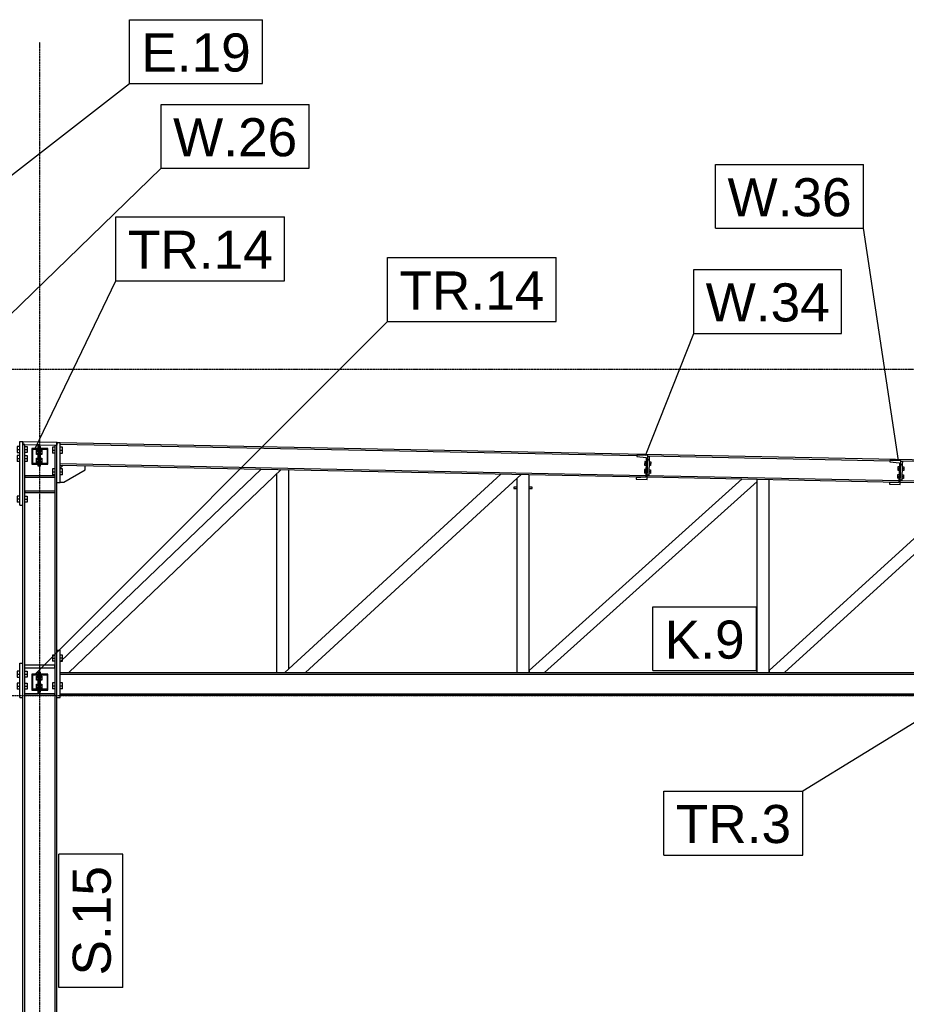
# Model space of a CAD drawing. Header units: millimetres. Extents: x 0 to 42000, y 0 to 29700.
# Tile 10 of 29: x 19507 to 23955, y 9368 to 14304. Entities that reach past the tile are written whole.
import ezdxf

# ---------------------------------------------------------------- set-up
doc = ezdxf.new("R2010")
doc.units = ezdxf.units.MM
doc.linetypes.add('DXK_LINE_DOT3', pattern=[5.9187, 2.979, -0.9799, 0.9799, -0.9799])
for name, color, linetype in [('TS_INNE_OBIEKTY', 7, 'Continuous'), ('TS_LINIE_WIDOCZNE', 7, 'Continuous'), ('TS_OPISY', 7, 'Continuous'), ('TS_OPISY_LINIE', 7, 'Continuous'), ('TS_OPISY_RAMKA', 7, 'Continuous'), ('TS_WYPELNIENIE', 7, 'Continuous')]:
    doc.layers.add(name, color=color, linetype=linetype)
doc.styles.add('Arial', font='ARIAL.TTF', dxfattribs={"height": 0.2})

# ---------------------------------------------------------------- blocks, each defined once
blk = doc.blocks.new('Part-293068075-1341 - 1320')
at = {"layer": 'TS_LINIE_WIDOCZNE', "color": 1, "linetype": 'Continuous'}
for p, q in [((19523.2, 7561.5), (19523.2, 12173.9)), ((19532.7, 12173.7), (19523.2, 12173.9)), ((19532.7, 7561.5), (19532.7, 12173.7)), ((19684.7, 7561.5), (19684.7, 12170.7)), ((19684.7, 12170.7), (19694.2, 12170.5)), ((19694.2, 7561.5), (19694.2, 12170.5))]:
    blk.add_line(p, q, dxfattribs=at)
blk = doc.blocks.new('Part-293068075-1722 - 1320')
at = {"layer": 'TS_LINIE_WIDOCZNE', "color": 1, "linetype": 'Continuous'}
for p, q in [((19507.2, 10906.5), (19507.2, 11078.5)), ((19507.2, 11078.5), (19523.2, 11078.5)), ((19523.2, 10906.5), (19523.2, 11078.5)), ((19507.2, 10906.5), (19523.2, 10906.5))]:
    blk.add_line(p, q, dxfattribs=at)
blk = doc.blocks.new('Part-293068075-1569 - 1320')
at = {"layer": 'TS_LINIE_WIDOCZNE', "color": 1, "linetype": 'Continuous'}
for p, q in [((22002.4, 11960.7), (21986.9, 11960.7)), ((21986.9, 11960.7), (21986.9, 11952.7)), ((21986.9, 11952.7), (22002.4, 11952.7)), ((22077.9, 11960.7), (22062.4, 11960.7)), ((22062.4, 11952.7), (22077.9, 11952.7)), ((22077.9, 11952.7), (22077.9, 11960.7))]:
    blk.add_line(p, q, dxfattribs=at)
blk = doc.blocks.new('Part-293068075-1475 - 1320')
at = {"layer": 'TS_LINIE_WIDOCZNE', "color": 1, "linetype": 'Continuous'}
for p, q in [((19710.2, 11030.5), (26176.9, 11030.5)), ((19710.2, 11022.5), (24397.2, 11022.5)), ((24403.2, 11022.5), (26180.5, 11022.5)), ((26176.9, 11030.5), (26227.9, 10916.5)), ((19710.2, 10924.5), (24397.2, 10924.5)), ((26227.9, 10916.5), (19710.2, 10916.5)), ((24403.2, 10924.5), (26224.4, 10924.5))]:
    blk.add_line(p, q, dxfattribs=at)
blk = doc.blocks.new('Part-293068075-1476 - 1320')
at = {"layer": 'TS_LINIE_WIDOCZNE', "color": 1, "linetype": 'Continuous'}
for p, q in [((19710.2, 12184.3), (27051.2, 12037.2)), ((19710.2, 12176.3), (22602.9, 12118.3)), ((22657.9, 12117.2), (23872.5, 12092.9)), ((19710.2, 12078.2), (22649, 12019.4)), ((19710.2, 12070.2), (22648.8, 12011.4)), ((23927.5, 12091.8), (24397.2, 12082.4)), ((22655.8, 12011.2), (23918.4, 11986)), ((22656, 12019.2), (23918.6, 11994)), ((23925.4, 11985.8), (27051.2, 11923.2)), ((23925.6, 11993.8), (24397.2, 11984.4))]:
    blk.add_line(p, q, dxfattribs=at)
blk = doc.blocks.new('Part-293068075-1491 - 1320')
at = {"layer": 'TS_WYPELNIENIE', "linetype": 'Continuous'}
h = blk.add_hatch(dxfattribs=at)
h.set_pattern_fill('', color=256, scale=70, style=0, pattern_type=0)
h.set_pattern_definition([(45, (19568.72, 11023.02), (-157.15, 157.15), [])])
h.paths.add_polyline_path([(19648.7, 11023), (19568.7, 11023), (19568.7, 10943), (19648.7, 10943)])
h.paths.add_polyline_path([(19572.7, 10947), (19572.7, 11019), (19644.7, 11019), (19644.7, 10947)])
at = {"layer": 'TS_INNE_OBIEKTY', "color": 1, "linetype": 'Continuous'}
for p, q in [((19648.7, 11023), (19568.7, 11023)), ((19568.7, 11023), (19568.7, 10943)), ((19572.7, 11019), (19644.7, 11019)), ((19572.7, 10947), (19572.7, 11019)), ((19644.7, 11019), (19644.7, 10947)), ((19648.7, 10943), (19648.7, 11023)), ((19568.7, 10943), (19648.7, 10943)), ((19644.7, 10947), (19572.7, 10947))]:
    blk.add_line(p, q, dxfattribs=at)
blk = doc.blocks.new('Part-293068075-1492 - 1320')
at = {"layer": 'TS_WYPELNIENIE', "linetype": 'Continuous'}
h = blk.add_hatch(dxfattribs=at)
h.set_pattern_fill('', color=256, scale=70, style=0, pattern_type=0)
h.set_pattern_definition([(45, (19568.7, 12154.83), (-157.15, 157.15), [])])
h.paths.add_polyline_path([(19648.7, 12154.8), (19568.7, 12154.8), (19568.7, 12074.8), (19648.7, 12074.8)])
h.paths.add_polyline_path([(19572.7, 12078.8), (19572.7, 12150.8), (19644.7, 12150.8), (19644.7, 12078.8)])
at = {"layer": 'TS_INNE_OBIEKTY', "color": 1, "linetype": 'Continuous'}
for p, q in [((19648.7, 12154.8), (19568.7, 12154.8)), ((19568.7, 12154.8), (19568.7, 12074.8)), ((19572.7, 12150.8), (19644.7, 12150.8)), ((19572.7, 12078.8), (19572.7, 12150.8)), ((19644.7, 12150.8), (19644.7, 12078.8)), ((19648.7, 12074.8), (19648.7, 12154.8)), ((19568.7, 12074.8), (19648.7, 12074.8)), ((19644.7, 12078.8), (19572.7, 12078.8))]:
    blk.add_line(p, q, dxfattribs=at)
blk = doc.blocks.new('Part-293068075-1705 - 1320')
at = {"layer": 'TS_LINIE_WIDOCZNE', "color": 1, "linetype": 'Continuous'}
for p, q in [((19710.2, 12055.2), (19725.2, 12069.9)), ((19728.8, 11984.9), (19835.1, 12047.7)), ((19835.1, 12047.7), (19835.5, 12067.7)), ((19710.2, 11985.2), (19728.8, 11984.9))]:
    blk.add_line(p, q, dxfattribs=at)
blk = doc.blocks.new('Part-293068075-1673 - 1320')
at = {"layer": 'TS_LINIE_WIDOCZNE', "color": 1, "linetype": 'Continuous'}
for p, q in [((19599.7, 11033), (19605.7, 11033)), ((19599.7, 11023), (19599.7, 11033)), ((19599.7, 10947), (19599.7, 11019)), ((19599.7, 10926.5), (19599.7, 10943)), ((19605.7, 10926.5), (19599.7, 10926.5)), ((19605.7, 10926.5), (19605.7, 10933))]:
    blk.add_line(p, q, dxfattribs=at)
blk = doc.blocks.new('Part-293068075-1674 - 1320')
at = {"layer": 'TS_LINIE_WIDOCZNE', "color": 1, "linetype": 'Continuous'}
for p, q in [((19605.7, 11033), (19611.7, 11033)), ((19605.7, 11023), (19605.7, 11033)), ((19605.7, 10947), (19605.7, 11019)), ((19611.7, 11023), (19611.7, 11033)), ((19611.7, 10947), (19611.7, 11019)), ((19605.7, 10933), (19605.7, 10943)), ((19611.7, 10933), (19605.7, 10933)), ((19611.7, 10933), (19611.7, 10943))]:
    blk.add_line(p, q, dxfattribs=at)
blk = doc.blocks.new('Bolt-293068075-1675 - 1320')
at = {"layer": 'TS_INNE_OBIEKTY', "color": 1, "linetype": 'Continuous'}
for p, q in [((19592.2, 10992.6), (19592.2, 11013.4)), ((19592.2, 11013.4), (19599.7, 11013.4)), ((19592.2, 11008.2), (19599.7, 11008.2)), ((19611.7, 11013.4), (19619.2, 11013.4)), ((19611.7, 11008.2), (19619.2, 11008.2)), ((19619.2, 11013.4), (19619.2, 10992.6)), ((19592.2, 10997.8), (19599.7, 10997.8)), ((19599.7, 10992.6), (19592.2, 10992.6)), ((19592.2, 10952.6), (19592.2, 10973.4)), ((19592.2, 10973.4), (19599.7, 10973.4)), ((19592.2, 10968.2), (19599.7, 10968.2)), ((19611.7, 10997.8), (19619.2, 10997.8)), ((19619.2, 10992.6), (19611.7, 10992.6)), ((19611.7, 10973.4), (19619.2, 10973.4)), ((19611.7, 10968.2), (19619.2, 10968.2)), ((19619.2, 10973.4), (19619.2, 10952.6)), ((19592.2, 10957.8), (19599.7, 10957.8)), ((19599.7, 10952.6), (19592.2, 10952.6)), ((19611.7, 10957.8), (19619.2, 10957.8)), ((19619.2, 10952.6), (19611.7, 10952.6))]:
    blk.add_line(p, q, dxfattribs=at)
blk = doc.blocks.new('Part-293068075-1676 - 1320')
at = {"layer": 'TS_LINIE_WIDOCZNE', "color": 1, "linetype": 'Continuous'}
for p, q in [((19605.7, 12172.3), (19599.7, 12172.3)), ((19599.7, 12154.8), (19599.7, 12172.3)), ((19599.7, 12078.8), (19599.7, 12150.8)), ((19605.7, 12164.8), (19605.7, 12172.3)), ((19599.7, 12064.8), (19599.7, 12074.8)), ((19605.7, 12064.8), (19599.7, 12064.8))]:
    blk.add_line(p, q, dxfattribs=at)
blk = doc.blocks.new('Part-293068075-1677 - 1320')
at = {"layer": 'TS_LINIE_WIDOCZNE', "color": 1, "linetype": 'Continuous'}
for p, q in [((19605.7, 12164.8), (19611.7, 12164.8)), ((19605.7, 12154.8), (19605.7, 12164.8)), ((19605.7, 12078.8), (19605.7, 12150.8)), ((19611.7, 12154.8), (19611.7, 12164.8)), ((19611.7, 12078.8), (19611.7, 12150.8)), ((19605.7, 12064.8), (19605.7, 12074.8)), ((19611.7, 12064.8), (19605.7, 12064.8)), ((19611.7, 12064.8), (19611.7, 12074.8))]:
    blk.add_line(p, q, dxfattribs=at)
blk = doc.blocks.new('Bolt-293068075-1678 - 1320')
at = {"layer": 'TS_INNE_OBIEKTY', "color": 1, "linetype": 'Continuous'}
for p, q in [((19592.2, 12124.4), (19592.2, 12145.2)), ((19592.2, 12145.2), (19599.7, 12145.2)), ((19611.7, 12145.2), (19619.2, 12145.2)), ((19619.2, 12145.2), (19619.2, 12124.4)), ((19592.2, 12140), (19599.7, 12140)), ((19592.2, 12129.6), (19599.7, 12129.6)), ((19599.7, 12124.4), (19592.2, 12124.4)), ((19592.2, 12084.4), (19592.2, 12105.2)), ((19592.2, 12105.2), (19599.7, 12105.2)), ((19592.2, 12100), (19599.7, 12100)), ((19611.7, 12140), (19619.2, 12140)), ((19611.7, 12129.6), (19619.2, 12129.6)), ((19619.2, 12124.4), (19611.7, 12124.4)), ((19611.7, 12105.2), (19619.2, 12105.2)), ((19611.7, 12100), (19619.2, 12100)), ((19619.2, 12105.2), (19619.2, 12084.4)), ((19592.2, 12089.6), (19599.7, 12089.6)), ((19599.7, 12084.4), (19592.2, 12084.4)), ((19611.7, 12089.6), (19619.2, 12089.6)), ((19619.2, 12084.4), (19611.7, 12084.4))]:
    blk.add_line(p, q, dxfattribs=at)
blk = doc.blocks.new('Part-293068075-1808 - 1320')
at = {"layer": 'TS_WYPELNIENIE', "linetype": 'Continuous'}
h = blk.add_hatch(dxfattribs=at)
h.set_pattern_fill('', color=256, scale=70, style=0, pattern_type=0)
h.set_pattern_definition([(45, (23872.55, 12094.44), (-157.15, 157.15), [])])
h.paths.add_polyline_path([(23927.5, 12093.3), (23872.6, 12094.4), (23872.4, 12087.6), (23920.3, 12082.8), (23918.4, 11984.1), (23870.3, 11981.3), (23870.2, 11974.5), (23925.1, 11973.4)])
at = {"layer": 'TS_INNE_OBIEKTY', "color": 1, "linetype": 'Continuous'}
for p, q in [((23872.6, 12094.4), (23872.4, 12087.6)), ((23927.5, 12093.3), (23872.6, 12094.4)), ((23925.1, 11973.4), (23927.5, 12093.3)), ((23872.4, 12087.6), (23920.3, 12082.8)), ((23920.3, 12082.8), (23918.4, 11984.1)), ((23870.3, 11981.3), (23870.2, 11974.5)), ((23870.2, 11974.5), (23925.1, 11973.4)), ((23918.4, 11984.1), (23870.3, 11981.3))]:
    blk.add_line(p, q, dxfattribs=at)
at = {"layer": 'TS_LINIE_WIDOCZNE', "color": 1, "linetype": 'Continuous'}
for p, q in [((23872.6, 12094.4), (23872.6, 12094.4)), ((23927.5, 12093.3), (23927.5, 12093.3)), ((23872.4, 12087.6), (23872.4, 12087.6)), ((23920.3, 12082.8), (23920.3, 12082.8)), ((23870.2, 11974.5), (23870.2, 11974.5)), ((23870.3, 11981.3), (23870.3, 11981.3)), ((23918.4, 11984.1), (23918.4, 11984.1)), ((23925.1, 11973.4), (23925.1, 11973.4))]:
    blk.add_line(p, q, dxfattribs=at)
blk = doc.blocks.new('Part-293068075-1695 - 1320')
at = {"layer": 'TS_LINIE_WIDOCZNE', "color": 1, "linetype": 'Continuous'}
for p, q in [((19507.2, 11869.3), (19507.2, 12189.3)), ((19507.2, 12189.3), (19523.2, 12189.3)), ((19523.2, 11869.3), (19523.2, 12189.3)), ((19507.2, 11869.3), (19523.2, 11869.3))]:
    blk.add_line(p, q, dxfattribs=at)
blk = doc.blocks.new('Bolt-293068075-1698 - 1320')
at = {"layer": 'TS_INNE_OBIEKTY', "color": 1, "linetype": 'Continuous'}
for p, q in [((19494.7, 12164.3), (19494.7, 12134.3)), ((19507.2, 12164.3), (19494.7, 12164.3)), ((19494.7, 12149.3), (19507.2, 12149.3)), ((19532.7, 12164.3), (19545.2, 12164.3)), ((19532.7, 12149.3), (19545.2, 12149.3)), ((19545.2, 12164.3), (19545.2, 12134.3)), ((19494.7, 12134.3), (19507.2, 12134.3)), ((19494.7, 12119.3), (19494.7, 12089.3)), ((19507.2, 12119.3), (19494.7, 12119.3)), ((19494.7, 12104.3), (19507.2, 12104.3)), ((19545.2, 12134.3), (19532.7, 12134.3)), ((19532.7, 12119.3), (19545.2, 12119.3)), ((19532.7, 12104.3), (19545.2, 12104.3)), ((19545.2, 12119.3), (19545.2, 12089.3)), ((19507.2, 12089.3), (19494.7, 12089.3)), ((19545.2, 12089.3), (19532.7, 12089.3)), ((19494.7, 11914.3), (19494.7, 11884.3)), ((19507.2, 11914.3), (19494.7, 11914.3)), ((19507.2, 11899.3), (19494.7, 11899.3)), ((19532.7, 11914.3), (19545.2, 11914.3)), ((19532.7, 11899.3), (19545.2, 11899.3)), ((19545.2, 11914.3), (19545.2, 11884.3)), ((19507.2, 11884.3), (19494.7, 11884.3)), ((19545.2, 11884.3), (19532.7, 11884.3))]:
    blk.add_line(p, q, dxfattribs=at)
blk = doc.blocks.new('Part-293068075-1700 - 1320')
at = {"layer": 'TS_LINIE_WIDOCZNE', "color": 1, "linetype": 'Continuous'}
for p, q in [((19694.2, 11984.3), (19694.2, 12184.3)), ((19694.2, 12184.3), (19710.2, 12184.3)), ((19710.2, 11984.3), (19710.2, 12184.3)), ((19694.2, 11984.3), (19710.2, 11984.3))]:
    blk.add_line(p, q, dxfattribs=at)
blk = doc.blocks.new('Bolt-293068075-1703 - 1320')
at = {"layer": 'TS_INNE_OBIEKTY', "color": 1, "linetype": 'Continuous'}
for p, q in [((19684.7, 12161.3), (19672.2, 12161.3)), ((19672.2, 12161.3), (19672.2, 12131.3)), ((19672.2, 12146.3), (19684.7, 12146.3)), ((19722.7, 12161.3), (19710.2, 12161.3)), ((19710.2, 12146.3), (19722.7, 12146.3)), ((19722.7, 12131.3), (19722.7, 12161.3)), ((19684.7, 12131.3), (19672.2, 12131.3)), ((19710.2, 12131.3), (19722.7, 12131.3)), ((19684.7, 12051.3), (19672.2, 12051.3)), ((19672.2, 12051.3), (19672.2, 12021.3)), ((19722.7, 12051.3), (19710.2, 12051.3)), ((19722.7, 12021.3), (19722.7, 12051.3)), ((19672.2, 12036.3), (19684.7, 12036.3)), ((19684.7, 12021.3), (19672.2, 12021.3)), ((19710.2, 12036.3), (19722.7, 12036.3)), ((19722.7, 12021.3), (19710.2, 12021.3))]:
    blk.add_line(p, q, dxfattribs=at)
blk = doc.blocks.new('Part-293068075-1707 - 1320')
at = {"layer": 'TS_LINIE_WIDOCZNE', "color": 1, "linetype": 'Continuous'}
for p, q in [((19523.5, 12188.9), (19523.2, 12173.9)), ((19523.2, 12173.9), (19694.2, 12170.5)), ((19523.5, 12188.9), (19694.5, 12185.5)), ((19694.5, 12185.5), (19694.2, 12170.5))]:
    blk.add_line(p, q, dxfattribs=at)
blk = doc.blocks.new('Part-293068075-1710 - 1320')
at = {"layer": 'TS_LINIE_WIDOCZNE', "color": 1, "linetype": 'Continuous'}
for p, q in [((19683.7, 12016.5), (19533.7, 12016.5)), ((19533.7, 12016.5), (19533.7, 12008.5)), ((19683.7, 12008.5), (19533.7, 12008.5)), ((19683.7, 12016.5), (19683.7, 12008.5))]:
    blk.add_line(p, q, dxfattribs=at)
blk = doc.blocks.new('Part-293068075-1713 - 1320')
at = {"layer": 'TS_LINIE_WIDOCZNE', "color": 1, "linetype": 'Continuous'}
for p, q in [((19683.7, 11940.4), (19533.7, 11940.4)), ((19533.7, 11940.4), (19533.7, 11932.4)), ((19683.7, 11932.4), (19533.7, 11932.4)), ((19683.7, 11940.4), (19683.7, 11932.4))]:
    blk.add_line(p, q, dxfattribs=at)
blk = doc.blocks.new('Part-293068075-1717 - 1320')
at = {"layer": 'TS_LINIE_WIDOCZNE', "color": 1, "linetype": 'Continuous'}
for p, q in [((19694.2, 10906.5), (19694.2, 11143.5)), ((19694.2, 11143.5), (19710.2, 11143.5)), ((19710.2, 10906.5), (19710.2, 11143.5)), ((19694.2, 10906.5), (19710.2, 10906.5))]:
    blk.add_line(p, q, dxfattribs=at)
blk = doc.blocks.new('GridLine-293068075-2311 - 1320')
at = {"layer": 'TS_INNE_OBIEKTY', "color": 4, "linetype": 'DXK_LINE_DOT3'}
blk.add_line((2766.4, 10916.5), (28590.7, 10916.5), dxfattribs=at)
blk = doc.blocks.new('Bolt-293068075-1720 - 1320')
at = {"layer": 'TS_INNE_OBIEKTY', "color": 1, "linetype": 'Continuous'}
for p, q in [((19684.7, 11118.5), (19672.2, 11118.5)), ((19672.2, 11118.5), (19672.2, 11088.5)), ((19722.7, 11118.5), (19710.2, 11118.5)), ((19722.7, 11088.5), (19722.7, 11118.5)), ((19672.2, 11103.5), (19684.7, 11103.5)), ((19684.7, 11088.5), (19672.2, 11088.5)), ((19722.7, 11103.5), (19710.2, 11103.5)), ((19710.2, 11088.5), (19722.7, 11088.5)), ((19684.7, 10978.5), (19672.2, 10978.5)), ((19672.2, 10978.5), (19672.2, 10948.5)), ((19672.2, 10963.5), (19684.7, 10963.5)), ((19722.7, 10978.5), (19710.2, 10978.5)), ((19710.2, 10963.5), (19722.7, 10963.5)), ((19722.7, 10948.5), (19722.7, 10978.5)), ((19684.7, 10948.5), (19672.2, 10948.5)), ((19722.7, 10948.5), (19710.2, 10948.5))]:
    blk.add_line(p, q, dxfattribs=at)
blk = doc.blocks.new('Bolt-293068075-1725 - 1320')
at = {"layer": 'TS_INNE_OBIEKTY', "color": 1, "linetype": 'Continuous'}
for p, q in [((19494.7, 11037.5), (19494.7, 11007.5)), ((19507.2, 11037.5), (19494.7, 11037.5)), ((19494.7, 11022.5), (19507.2, 11022.5)), ((19494.7, 11007.5), (19507.2, 11007.5)), ((19532.7, 11037.5), (19545.2, 11037.5)), ((19532.7, 11022.5), (19545.2, 11022.5)), ((19545.2, 11007.5), (19532.7, 11007.5)), ((19545.2, 11037.5), (19545.2, 11007.5)), ((19494.7, 10977.5), (19494.7, 10947.5)), ((19507.2, 10977.5), (19494.7, 10977.5)), ((19494.7, 10962.5), (19507.2, 10962.5)), ((19532.7, 10977.5), (19545.2, 10977.5)), ((19532.7, 10962.5), (19545.2, 10962.5)), ((19545.2, 10977.5), (19545.2, 10947.5)), ((19507.2, 10947.5), (19494.7, 10947.5)), ((19545.2, 10947.5), (19532.7, 10947.5))]:
    blk.add_line(p, q, dxfattribs=at)
blk = doc.blocks.new('Part-293068075-1726 - 1320')
at = {"layer": 'TS_LINIE_WIDOCZNE', "color": 1, "linetype": 'Continuous'}
for p, q in [((19533.7, 11053.5), (19533.7, 11068.5)), ((19683.7, 11068.5), (19533.7, 11068.5)), ((19683.7, 11053.5), (19683.7, 11068.5)), ((19683.7, 11053.5), (19533.7, 11053.5))]:
    blk.add_line(p, q, dxfattribs=at)
blk = doc.blocks.new('Part-293068075-1727 - 1320')
at = {"layer": 'TS_LINIE_WIDOCZNE', "color": 1, "linetype": 'Continuous'}
for p, q in [((19533.7, 10916.5), (19533.7, 10926.5)), ((19533.7, 10926.5), (19599.7, 10926.5)), ((19683.7, 10916.5), (19533.7, 10916.5)), ((19605.7, 10926.5), (19683.7, 10926.5)), ((19683.7, 10916.5), (19683.7, 10926.5))]:
    blk.add_line(p, q, dxfattribs=at)
blk = doc.blocks.new('Part-293068075-1809 - 1320')
at = {"layer": 'TS_WYPELNIENIE', "linetype": 'Continuous'}
h = blk.add_hatch(dxfattribs=at)
h.set_pattern_fill('', color=256, scale=70, style=0, pattern_type=0)
h.set_pattern_definition([(45, (22602.97, 12119.87), (-157.15, 157.15), [])])
h.paths.add_polyline_path([(22658, 12118.8), (22603, 12119.9), (22602.8, 12113.1), (22650.7, 12108.3), (22648.8, 12009.6), (22600.7, 12006.7), (22600.6, 11999.9), (22655.6, 11998.8)])
at = {"layer": 'TS_INNE_OBIEKTY', "color": 1, "linetype": 'Continuous'}
for p, q in [((22603, 12119.9), (22602.8, 12113.1)), ((22602.8, 12113.1), (22650.7, 12108.3)), ((22658, 12118.8), (22603, 12119.9)), ((22650.7, 12108.3), (22648.8, 12009.6)), ((22655.6, 11998.8), (22658, 12118.8)), ((22600.7, 12006.7), (22600.6, 11999.9)), ((22600.6, 11999.9), (22655.6, 11998.8)), ((22648.8, 12009.6), (22600.7, 12006.7))]:
    blk.add_line(p, q, dxfattribs=at)
at = {"layer": 'TS_LINIE_WIDOCZNE', "color": 1, "linetype": 'Continuous'}
for p, q in [((22602.8, 12113.1), (22602.8, 12113.1)), ((22603, 12119.9), (22603, 12119.9)), ((22650.7, 12108.3), (22650.7, 12108.3)), ((22658, 12118.8), (22658, 12118.8)), ((22600.6, 11999.9), (22600.6, 11999.9)), ((22600.7, 12006.7), (22600.7, 12006.7)), ((22648.8, 12009.6), (22648.8, 12009.6)), ((22655.6, 11998.8), (22655.6, 11998.8))]:
    blk.add_line(p, q, dxfattribs=at)
blk = doc.blocks.new('Part-293068075-1869 - 1320')
at = {"layer": 'TS_LINIE_WIDOCZNE', "color": 1, "linetype": 'Continuous'}
for p, q in [((20857.4, 11048.6), (20857.4, 12047.3)), ((20797.4, 11030.5), (20797.4, 12027.8))]:
    blk.add_line(p, q, dxfattribs=at)
blk = doc.blocks.new('Part-293068075-1870 - 1320')
at = {"layer": 'TS_LINIE_WIDOCZNE', "color": 1, "linetype": 'Continuous'}
for p, q in [((22002.4, 11030.5), (22002.4, 12005.6)), ((22062.4, 11030.5), (22062.4, 12023.1))]:
    blk.add_line(p, q, dxfattribs=at)
blk = doc.blocks.new('Part-293068075-1874 - 1320')
at = {"layer": 'TS_LINIE_WIDOCZNE', "color": 1, "linetype": 'Continuous'}
for p, q in [((19710.2, 11085.2), (20719.4, 12050)), ((19754.3, 11030.5), (20818.6, 12048))]:
    blk.add_line(p, q, dxfattribs=at)
blk = doc.blocks.new('Part-293068075-1875 - 1320')
at = {"layer": 'TS_LINIE_WIDOCZNE', "color": 1, "linetype": 'Continuous'}
for p, q in [((20837.7, 11030.5), (21921, 12026)), ((20941.1, 11030.5), (22022.3, 12023.9))]:
    blk.add_line(p, q, dxfattribs=at)
blk = doc.blocks.new('Part-293068075-1876 - 1320')
at = {"layer": 'TS_LINIE_WIDOCZNE', "color": 1, "linetype": 'Continuous'}
for p, q in [((24296.3, 11978.4), (23267.4, 11041.4)), ((23344.5, 11030.5), (24370.2, 11964.6)), ((24370.2, 11964.6), (24370.2, 11976.9)), ((23267.4, 11041.4), (23267.4, 11030.5))]:
    blk.add_line(p, q, dxfattribs=at)
blk = doc.blocks.new('Part-293068075-1879 - 1320')
at = {"layer": 'TS_LINIE_WIDOCZNE', "color": 1, "linetype": 'Continuous'}
for p, q in [((23207.4, 11030.5), (23207.4, 12000.2)), ((23267.4, 11030.5), (23267.4, 11999))]:
    blk.add_line(p, q, dxfattribs=at)
blk = doc.blocks.new('Part-293068075-1880 - 1320')
at = {"layer": 'TS_LINIE_WIDOCZNE', "color": 1, "linetype": 'Continuous'}
for p, q in [((23131.4, 12001.7), (22062.4, 11040.8)), ((23207.4, 11989.3), (23207.4, 12000.2)), ((22140.7, 11030.5), (23207.4, 11989.3)), ((22062.4, 11040.8), (22062.4, 11030.5))]:
    blk.add_line(p, q, dxfattribs=at)
blk = doc.blocks.new('Part-293068075-2292 - 1320')
at = {"layer": 'TS_LINIE_WIDOCZNE', "color": 1, "linetype": 'Continuous'}
for p, q in [((22657.6, 12098.8), (22665.6, 12098.6)), ((22657.9, 12116.2), (22665.9, 12116.1)), ((22665.6, 12098.6), (22664, 12021.1)), ((22665.9, 12116.1), (22665.6, 12098.6)), ((22664, 12021.1), (22656, 12021.3)), ((22656, 12020.2), (22664, 12020.1)), ((22664, 12020.1), (22664, 12021.1))]:
    blk.add_line(p, q, dxfattribs=at)
blk = doc.blocks.new('Bolt-293068075-2293 - 1320')
at = {"layer": 'TS_INNE_OBIEKTY', "color": 1, "linetype": 'Continuous'}
for p, q in [((22642, 12048.1), (22641.7, 12030.1)), ((22649.5, 12047.9), (22642, 12048.1)), ((22642.8, 12088.1), (22642.5, 12070.1)), ((22642.5, 12070.1), (22650, 12069.9)), ((22642.7, 12079.1), (22650.2, 12078.9)), ((22650.3, 12087.9), (22642.8, 12088.1)), ((22664.5, 12047.6), (22672, 12047.5)), ((22672.5, 12069.5), (22665, 12069.6)), ((22665.2, 12078.6), (22672.7, 12078.5)), ((22665.3, 12087.6), (22672.8, 12087.5)), ((22672, 12047.5), (22671.7, 12029.5)), ((22672.8, 12087.5), (22672.5, 12069.5)), ((22649.2, 12029.9), (22641.7, 12030.1)), ((22641.9, 12039.1), (22649.4, 12038.9)), ((22671.7, 12029.5), (22664.2, 12029.6)), ((22664.4, 12038.6), (22671.9, 12038.5))]:
    blk.add_line(p, q, dxfattribs=at)
blk = doc.blocks.new('Part-293068075-2295 - 1320')
at = {"layer": 'TS_LINIE_WIDOCZNE', "color": 1, "linetype": 'Continuous'}
for p, q in [((23927.1, 12073.3), (23935.1, 12073.2)), ((23927.5, 12090.8), (23935.5, 12090.6)), ((23935.1, 12073.2), (23933.6, 11995.7)), ((23935.5, 12090.6), (23935.1, 12073.2)), ((23933.6, 11995.7), (23925.6, 11995.9)), ((23925.6, 11994.8), (23933.6, 11994.7)), ((23933.6, 11994.7), (23933.6, 11995.7))]:
    blk.add_line(p, q, dxfattribs=at)
blk = doc.blocks.new('Bolt-293068075-2296 - 1320')
at = {"layer": 'TS_INNE_OBIEKTY', "color": 1, "linetype": 'Continuous'}
for p, q in [((23912.4, 12062.6), (23912.1, 12044.6)), ((23912.1, 12044.6), (23919.6, 12044.5)), ((23912.2, 12053.6), (23919.7, 12053.5)), ((23919.9, 12062.5), (23912.4, 12062.6)), ((23942.1, 12044), (23934.6, 12044.2)), ((23934.7, 12053.2), (23942.2, 12053)), ((23934.9, 12062.2), (23942.4, 12062)), ((23942.4, 12062), (23942.1, 12044)), ((23911.6, 12022.6), (23911.3, 12004.7)), ((23918.8, 12004.5), (23911.3, 12004.7)), ((23911.4, 12013.6), (23918.9, 12013.5)), ((23919.1, 12022.5), (23911.6, 12022.6)), ((23941.3, 12004.1), (23933.8, 12004.2)), ((23933.9, 12013.2), (23941.4, 12013)), ((23934.1, 12022.2), (23941.6, 12022)), ((23941.6, 12022), (23941.3, 12004.1))]:
    blk.add_line(p, q, dxfattribs=at)
blk = doc.blocks.new('GridLine-293068075-2306 - 1320')
at = {"layer": 'TS_INNE_OBIEKTY', "color": 4, "linetype": 'DXK_LINE_DOT3'}
blk.add_line((19608.7, 6281.5), (19608.7, 14191.5), dxfattribs=at)
blk = doc.blocks.new('GridLine-293068075-2312 - 1320')
at = {"layer": 'TS_INNE_OBIEKTY', "color": 4, "linetype": 'DXK_LINE_DOT3'}
blk.add_line((2766.4, 12551.5), (28590.7, 12551.5), dxfattribs=at)
blk = doc.blocks.new('Mark-293068075-2530 - 1320')
at = {"layer": 'TS_OPISY_LINIE', "linetype": 'Continuous'}
blk.add_line((19585, 11022.5), (21352.8, 12790.7), dxfattribs=at)
at = {"layer": 'TS_OPISY_RAMKA', "linetype": 'Continuous'}
for p, q in [((21352.8, 13110.7), (22198.7, 13110.7)), ((21352.8, 12790.7), (21352.8, 13110.7)), ((22198.7, 12790.7), (22198.7, 13110.7)), ((21352.8, 12790.7), (22198.7, 12790.7))]:
    blk.add_line(p, q, dxfattribs=at)
blk.add_wipeout([(22138.7, 12850.7), (22138.7, 13050.7), (21412.8, 13050.7), (21412.8, 12850.7)]).dxf.layer = 'TS_OPISY_LINIE'
blk.add_wipeout([(22138.7, 12850.7), (22138.7, 13050.7), (21412.8, 13050.7), (21412.8, 12850.7)]).dxf.layer = 'TS_OPISY_LINIE'
at = {"layer": 'TS_OPISY', "style": 'Arial'}
blk.add_text('TR.14', height=191.02, dxfattribs=at).set_placement((21412.8, 12850.7))
blk = doc.blocks.new('Mark-293068075-2518 - 1320')
at = {"layer": 'TS_OPISY_RAMKA', "linetype": 'Continuous'}
for p, q in [((22683.6, 11360.5), (23203.6, 11360.5)), ((22683.6, 11040.5), (22683.6, 11360.5)), ((23203.6, 11040.5), (23203.6, 11360.5)), ((22683.6, 11040.5), (23203.6, 11040.5))]:
    blk.add_line(p, q, dxfattribs=at)
blk.add_wipeout([(23143.6, 11100.5), (23143.6, 11300.5), (22743.6, 11300.5), (22743.6, 11100.5)]).dxf.layer = 'TS_OPISY_LINIE'
blk.add_wipeout([(23143.6, 11100.5), (23143.6, 11300.5), (22743.6, 11300.5), (22743.6, 11100.5)]).dxf.layer = 'TS_OPISY_LINIE'
at = {"layer": 'TS_OPISY', "style": 'Arial'}
blk.add_text('K.9', height=191.02, dxfattribs=at).set_placement((22743.6, 11100.5))
blk = doc.blocks.new('Mark-293068075-2699 - 1320')
at = {"layer": 'TS_OPISY_LINIE', "linetype": 'Continuous'}
blk.add_line((18857.3, 13051), (20057.5, 13983.7), dxfattribs=at)
at = {"layer": 'TS_OPISY_RAMKA', "linetype": 'Continuous'}
for p, q in [((20057.5, 14303.7), (20725.7, 14303.7)), ((20057.5, 13983.7), (20057.5, 14303.7)), ((20725.7, 13983.7), (20725.7, 14303.7)), ((20057.5, 13983.7), (20725.7, 13983.7))]:
    blk.add_line(p, q, dxfattribs=at)
blk.add_wipeout([(20665.7, 14043.7), (20665.7, 14243.7), (20117.5, 14243.7), (20117.5, 14043.7)]).dxf.layer = 'TS_OPISY_LINIE'
blk.add_wipeout([(20665.7, 14043.7), (20665.7, 14243.7), (20117.5, 14243.7), (20117.5, 14043.7)]).dxf.layer = 'TS_OPISY_LINIE'
at = {"layer": 'TS_OPISY', "style": 'Arial'}
blk.add_text('E.19', height=191.02, dxfattribs=at).set_placement((20117.5, 14043.7))
blk = doc.blocks.new('Mark-293068075-2559 - 1320')
at = {"layer": 'TS_OPISY_LINIE', "linetype": 'Continuous'}
blk.add_line((18811.5, 12196.2), (20216.8, 13558.9), dxfattribs=at)
at = {"layer": 'TS_OPISY_RAMKA', "linetype": 'Continuous'}
for p, q in [((20216.8, 13878.9), (20958.8, 13878.9)), ((20216.8, 13558.9), (20216.8, 13878.9)), ((20958.8, 13558.9), (20958.8, 13878.9)), ((20216.8, 13558.9), (20958.8, 13558.9))]:
    blk.add_line(p, q, dxfattribs=at)
blk.add_wipeout([(20898.8, 13618.9), (20898.8, 13818.9), (20276.8, 13818.9), (20276.8, 13618.9)]).dxf.layer = 'TS_OPISY_LINIE'
blk.add_wipeout([(20898.8, 13618.9), (20898.8, 13818.9), (20276.8, 13818.9), (20276.8, 13618.9)]).dxf.layer = 'TS_OPISY_LINIE'
at = {"layer": 'TS_OPISY', "style": 'Arial'}
blk.add_text('W.26', height=191.02, dxfattribs=at).set_placement((20276.8, 13618.9))
blk = doc.blocks.new('Mark-293068075-2660 - 1320')
at = {"layer": 'TS_OPISY_LINIE', "linetype": 'Continuous'}
blk.add_line((23916.2, 12093.1), (23740.1, 13258), dxfattribs=at)
at = {"layer": 'TS_OPISY_RAMKA', "linetype": 'Continuous'}
for p, q in [((22998.1, 13578), (23740.1, 13578)), ((22998.1, 13258), (22998.1, 13578)), ((23740.1, 13258), (23740.1, 13578)), ((22998.1, 13258), (23740.1, 13258))]:
    blk.add_line(p, q, dxfattribs=at)
blk.add_wipeout([(23680.1, 13318), (23680.1, 13518), (23058.1, 13518), (23058.1, 13318)]).dxf.layer = 'TS_OPISY_LINIE'
blk.add_wipeout([(23680.1, 13318), (23680.1, 13518), (23058.1, 13518), (23058.1, 13318)]).dxf.layer = 'TS_OPISY_LINIE'
at = {"layer": 'TS_OPISY', "style": 'Arial'}
blk.add_text('W.36', height=191.02, dxfattribs=at).set_placement((23058.1, 13318))
blk = doc.blocks.new('Mark-293068075-2464 - 1320')
at = {"layer": 'TS_OPISY_RAMKA', "linetype": 'Continuous'}
for p, q in [((19704.2, 9451.9), (19704.2, 10120.1)), ((20024.2, 10120.1), (19704.2, 10120.1)), ((20024.2, 9451.9), (20024.2, 10120.1)), ((20024.2, 9451.9), (19704.2, 9451.9))]:
    blk.add_line(p, q, dxfattribs=at)
blk.add_wipeout([(19964.2, 10060.1), (19764.2, 10060.1), (19764.2, 9511.9), (19964.2, 9511.9)]).dxf.layer = 'TS_OPISY_LINIE'
blk.add_wipeout([(19964.2, 10060.1), (19764.2, 10060.1), (19764.2, 9511.9), (19964.2, 9511.9)]).dxf.layer = 'TS_OPISY_LINIE'
at = {"layer": 'TS_OPISY', "style": 'Arial'}
blk.add_text('S.15', height=191.02, rotation=90.0002, dxfattribs=at).set_placement((19964.2, 9511.9))
blk = doc.blocks.new('Mark-293068075-2525 - 1320')
at = {"layer": 'TS_OPISY_LINIE', "linetype": 'Continuous'}
blk.add_line((24376.5, 11013), (23436.6, 10436), dxfattribs=at)
at = {"layer": 'TS_OPISY_RAMKA', "linetype": 'Continuous'}
for p, q in [((22738.9, 10436), (23436.6, 10436)), ((22738.9, 10116), (22738.9, 10436)), ((23436.6, 10116), (23436.6, 10436)), ((22738.9, 10116), (23436.6, 10116))]:
    blk.add_line(p, q, dxfattribs=at)
blk.add_wipeout([(23376.6, 10176), (23376.6, 10376), (22798.9, 10376), (22798.9, 10176)]).dxf.layer = 'TS_OPISY_LINIE'
blk.add_wipeout([(23376.6, 10176), (23376.6, 10376), (22798.9, 10376), (22798.9, 10176)]).dxf.layer = 'TS_OPISY_LINIE'
at = {"layer": 'TS_OPISY', "style": 'Arial'}
blk.add_text('TR.3', height=191.02, dxfattribs=at).set_placement((22798.9, 10176))
blk = doc.blocks.new('Mark-293068075-2531 - 1320')
at = {"layer": 'TS_OPISY_LINIE', "linetype": 'Continuous'}
blk.add_line((19585, 12154.3), (19990.3, 12994.9), dxfattribs=at)
at = {"layer": 'TS_OPISY_RAMKA', "linetype": 'Continuous'}
for p, q in [((19990.3, 13314.9), (20836.2, 13314.9)), ((19990.3, 12994.9), (19990.3, 13314.9)), ((20836.2, 12994.9), (20836.2, 13314.9)), ((19990.3, 12994.9), (20836.2, 12994.9))]:
    blk.add_line(p, q, dxfattribs=at)
blk.add_wipeout([(20776.2, 13054.9), (20776.2, 13254.9), (20050.3, 13254.9), (20050.3, 13054.9)]).dxf.layer = 'TS_OPISY_LINIE'
blk.add_wipeout([(20776.2, 13054.9), (20776.2, 13254.9), (20050.3, 13254.9), (20050.3, 13054.9)]).dxf.layer = 'TS_OPISY_LINIE'
at = {"layer": 'TS_OPISY', "style": 'Arial'}
blk.add_text('TR.14', height=191.02, dxfattribs=at).set_placement((20050.3, 13054.9))
blk = doc.blocks.new('Mark-293068075-2661 - 1320')
at = {"layer": 'TS_OPISY_LINIE', "linetype": 'Continuous'}
blk.add_line((22646.7, 12118.5), (22888.6, 12731), dxfattribs=at)
at = {"layer": 'TS_OPISY_RAMKA', "linetype": 'Continuous'}
for p, q in [((22888.6, 13051), (23630.7, 13051)), ((22888.6, 12731), (22888.6, 13051)), ((23630.7, 12731), (23630.7, 13051)), ((22888.6, 12731), (23630.7, 12731))]:
    blk.add_line(p, q, dxfattribs=at)
blk.add_wipeout([(23570.7, 12791), (23570.7, 12991), (22948.6, 12991), (22948.6, 12791)]).dxf.layer = 'TS_OPISY_LINIE'
blk.add_wipeout([(23570.7, 12791), (23570.7, 12991), (22948.6, 12991), (22948.6, 12791)]).dxf.layer = 'TS_OPISY_LINIE'
at = {"layer": 'TS_OPISY', "style": 'Arial'}
blk.add_text('W.34', height=191.02, dxfattribs=at).set_placement((22948.6, 12791))

msp = doc.modelspace()

# ---------------------------------------------------------------- block references
for name in ['GridLine-293068075-2306 - 1320', 'GridLine-293068075-2312 - 1320', 'Bolt-293068075-1698 - 1320', 'Part-293068075-1695 - 1320', 'Part-293068075-1707 - 1320', 'Part-293068075-1341 - 1320', 'Part-293068075-1492 - 1320', 'Bolt-293068075-1678 - 1320', 'Part-293068075-1676 - 1320', 'Part-293068075-1677 - 1320', 'Bolt-293068075-1703 - 1320', 'Part-293068075-1700 - 1320', 'Part-293068075-1476 - 1320', 'Part-293068075-1809 - 1320', 'Part-293068075-2292 - 1320', 'Part-293068075-1808 - 1320', 'Part-293068075-1705 - 1320', 'Part-293068075-1874 - 1320', 'Part-293068075-1869 - 1320', 'Bolt-293068075-2293 - 1320', 'Bolt-293068075-2296 - 1320', 'Part-293068075-2295 - 1320', 'Part-293068075-1710 - 1320', 'Part-293068075-1875 - 1320', 'Part-293068075-1870 - 1320', 'Part-293068075-1880 - 1320', 'Part-293068075-1879 - 1320', 'Part-293068075-1569 - 1320', 'Part-293068075-1876 - 1320', 'Part-293068075-1713 - 1320', 'GridLine-293068075-2311 - 1320', 'Bolt-293068075-1720 - 1320', 'Part-293068075-1717 - 1320', 'Part-293068075-1722 - 1320', 'Part-293068075-1726 - 1320', 'Bolt-293068075-1725 - 1320', 'Part-293068075-1491 - 1320', 'Bolt-293068075-1675 - 1320', 'Part-293068075-1673 - 1320', 'Part-293068075-1674 - 1320', 'Part-293068075-1475 - 1320', 'Part-293068075-1727 - 1320']:
    msp.add_blockref(name, (0, 0))

# ---------------------------------------------------------------- next in the draw order: block references
for name in ['Mark-293068075-2660 - 1320', 'Mark-293068075-2530 - 1320', 'Mark-293068075-2518 - 1320', 'Mark-293068075-2525 - 1320', 'Mark-293068075-2464 - 1320']:
    msp.add_blockref(name, (0, 0))

# ---------------------------------------------------------------- next in the draw order: block references
for name in ['Mark-293068075-2699 - 1320', 'Mark-293068075-2661 - 1320']:
    msp.add_blockref(name, (0, 0))

# ---------------------------------------------------------------- next in the draw order: block references
msp.add_blockref('Mark-293068075-2559 - 1320', (0, 0))

# ---------------------------------------------------------------- next in the draw order: block references
msp.add_blockref('Mark-293068075-2531 - 1320', (0, 0))

doc.saveas('drawing.dxf')
